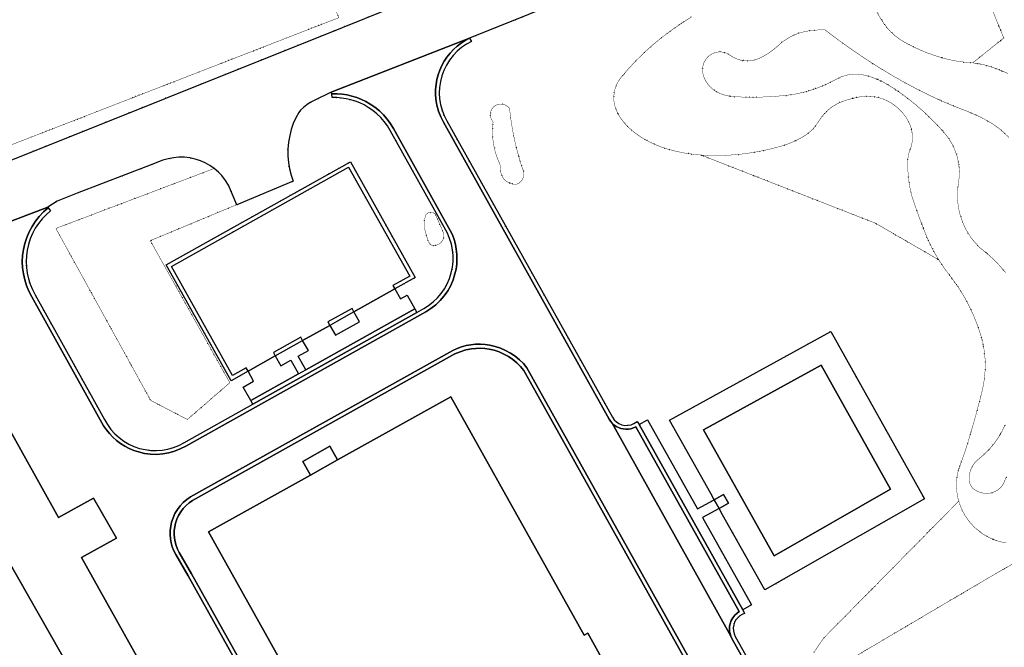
# Model space of a CAD drawing. Header units: millimetres. Extents: x 0 to 1134213, y -536989 to 313336.
# Tile 84 of 86: x 760132 to 886236, y 183978 to 264381. Entities that reach past the tile are written whole.
import ezdxf

# ---------------------------------------------------------------- set-up
doc = ezdxf.new("R2010")
doc.units = ezdxf.units.MM
doc.linetypes.add('DOT', pattern=[6.35, 0, -6.35])
for name, color, linetype in [('ondersteunendwaterdeel_oever_slootkant', 7, 'Continuous'), ('panden', 7, 'Continuous'), ('terreindeelbegroeid', 7, 'DOT'), ('waterdeel', 4, 'Continuous'), ('wegdeel_opstelplaats', 7, 'Continuous'), ('wegdeel_parkeervlak', 7, 'Continuous'), ('wegdeel_rijbaan', 7, 'Continuous'), ('wegdeel_voetpad', 7, 'Continuous')]:
    doc.layers.add(name, color=color, linetype=linetype)
doc.layers.add('scheiding_doorgang', color=7, linetype='Continuous', true_color=0x8a193f)
doc.layers.add('scheiding_hek', color=7, linetype='Continuous', true_color=0x8a193f)

msp = doc.modelspace()

# ---------------------------------------------------------------- linework, layer by layer
at = {"layer": 'ondersteunendwaterdeel_oever_slootkant'}
for points in [[(855554.7, 191321.4, 0), (850142.7, 200969.4, 0), (849702.7, 201753.4, 0), (850920.7, 202423.4, 0), (850284.7, 203557.4, 0), (849066.7, 202887.4, 0), (848630.7, 203664.4, 0), (843351.7, 213074.4, 0), (864018.7, 224441.4, 0), (875999.7, 203012.4, 0)], [(856766.7, 195701.4, 0), (871659.7, 204217.4, 0), (862776.7, 220106.4, 0), (847718.7, 211824.4, 0)]]:
    msp.add_polyline3d(points, close=True, dxfattribs=at)
at = {"layer": 'panden'}
msp.add_polyline3d([(835731.7, 180711.4, 0), (835980.7, 180264.4, 0), (839483.7, 173981.4, 0), (827909.7, 167509.4, 0), (827563.7, 168129.4, 0), (825607.7, 167036.4, 0), (827266.7, 164069.4, 0), (830737.7, 157863.4, 0), (830680.7, 157831.4, 0), (812783.7, 147824.4, 0), (812523.7, 148289.4, 0), (784333.7, 198753.4, 0), (797355.7, 206034.4, 0), (800840.7, 207983.4, 0), (815332.7, 216086.4, 0), (832421.7, 185523.4, 0), (832900.7, 185790.4, 0)], close=True, dxfattribs=at)
at = {"layer": 'scheiding_doorgang'}
for p, q in [((802940.7, 226949.4), (808176.7, 229881.4)), ((796368.7, 223269.4), (799859.7, 225223.4)), ((789380.7, 219355.4), (792870.7, 221309.4)), ((849066.7, 202887.4), (848630.7, 203664.4)), ((849702.7, 201753.4), (849066.7, 202887.4)), ((850142.7, 200969.4), (849702.7, 201753.4))]:
    msp.add_line(p, q, dxfattribs=at)
at = {"layer": 'scheiding_hek'}
for p, q in [((802940.7, 226949.4), (799859.7, 225223.4)), ((792870.7, 221309.4), (796368.7, 223269.4))]:
    msp.add_line(p, q, dxfattribs=at)
for points in [[(789380.7, 219355.4, 0), (787199.7, 218133.4, 0), (778892.7, 232965.4, 0), (802483.7, 246177.4, 0), (810790.7, 231345.4, 0), (808176.7, 229881.4, 0)], [(848630.7, 203664.4, 0), (843351.7, 213074.4, 0), (864018.7, 224441.4, 0), (875999.7, 203012.4, 0), (855554.7, 191321.4, 0), (850142.7, 200969.4, 0)], [(755628.7, 217578.4, 0), (765112.7, 200608.4, 0), (769564.7, 203096.4, 0)], [(772513.7, 197969.4, 0), (768061.7, 195482.4, 0), (787271.7, 161096.4, 0)]]:
    msp.add_polyline3d(points, dxfattribs=at)
at = {"layer": 'terreindeelbegroeid'}
for points in [[(827197.7, 274735.4, 0), (825970.7, 273181.4, 0), (807196.7, 265673.4, 0), (801470.7, 263383.4, 0), (756238.7, 245295.4, 0), (755591.7, 247001.4, 0), (800995.7, 264632.4, 0), (794585.7, 281473.4, 0), (800713.7, 282713.4, 0), (806747.7, 266854.4, 0)], [(746172.7, 271828.4, 0), (794585.7, 281473.4, 0), (800995.7, 264632.4, 0), (755591.7, 247001.4, 0), (747407.7, 268572.4, 0)], [(882197.7, 258847.4, 0), (880780.7, 258975.4, 0), (879728.7, 259144.4, 0), (878688.7, 259381.4, 0), (877581.7, 259702.4, 0), (876492.7, 260081.4, 0), (875425.7, 260515.4, 0), (874381.7, 261005.4, 0), (873365.7, 261549.4, 0), (872782.7, 261916.4, 0), (872234.7, 262333.4, 0), (871725.7, 262796.4, 0), (871259.7, 263303.4, 0), (870839.7, 263849.4, 0), (870312.7, 264659.4, 0), (869844.7, 265504.4, 0), (875457.7, 278184.4, 0), (877681.7, 278746.4, 0), (882679.7, 270551.4, 0), (886167.7, 262037.4, 0)], [(800126.7, 254883.4, 0), (800143.7, 254393.4, 0), (800751.7, 254392.4, 0), (801358.7, 254346.4, 0), (801960.7, 254255.4, 0), (802553.7, 254119.4, 0), (803134.7, 253940.4, 0), (803701.7, 253718.4, 0), (804249.7, 253455.4, 0), (804776.7, 253151.4, 0), (805341.7, 252763.4, 0), (805872.7, 252329.4, 0), (806365.7, 251852.4, 0), (806817.7, 251336.4, 0), (807223.7, 250784.4, 0), (807582.7, 250199.4, 0), (814904.7, 237038.4, 0), (815197.7, 236348.4, 0), (815418.7, 235631.4, 0), (815566.7, 234896.4, 0), (815638.7, 234155.4, 0), (815635.7, 233411.4, 0), (815557.7, 232671.4, 0), (815405.7, 231942.4, 0), (815183.7, 231239.4, 0), (814891.7, 230561.4, 0), (814534.7, 229916.4, 0), (814114.7, 229310.4, 0), (813631.7, 228745.4, 0), (813094.7, 228230.4, 0), (812509.7, 227771.4, 0), (811881.7, 227372.4, 0), (811004.7, 226881.4, 0), (810745.7, 227344.4, 0), (809766.7, 229089.4, 0), (808893.7, 228600.4, 0), (808176.7, 229881.4, 0), (810790.7, 231345.4, 0), (802483.7, 246177.4, 0), (778892.7, 232965.4, 0), (787199.7, 218133.4, 0), (789380.7, 219355.4, 0), (790087.7, 218064.4, 0), (788761.7, 217322.4, 0), (789735.7, 215575.4, 0), (789993.7, 215113.4, 0), (781157.7, 210164.4, 0), (780503.7, 209828.4, 0), (779818.7, 209560.4, 0), (779110.7, 209361.4, 0), (778385.7, 209235.4, 0), (777651.7, 209183.4, 0), (776916.7, 209204.4, 0), (776186.7, 209299.4, 0), (775470.7, 209466.4, 0), (774767.7, 209708.4, 0), (774091.7, 210020.4, 0), (773451.7, 210399.4, 0), (772853.7, 210841.4, 0), (772300.7, 211344.4, 0), (771801.7, 211901.4, 0), (771362.7, 212506.4, 0), (770986.7, 213152.4, 0), (762097.7, 229140.4, 0), (761751.7, 229797.4, 0), (761464.7, 230482.4, 0), (761239.7, 231189.4, 0), (761078.7, 231914.4, 0), (760982.7, 232650.4, 0), (760951.7, 233392.4, 0), (760986.7, 234133.4, 0), (761087.7, 234869.4, 0), (761254.7, 235597.4, 0), (761485.7, 236307.4, 0), (761779.7, 236994.4, 0), (762132.7, 237652.4, 0), (762543.7, 238276.4, 0), (763008.7, 238861.4, 0), (763523.7, 239402.4, 0), (764084.7, 239895.4, 0), (763781.7, 240273.4, 0), (763721.7, 240347.4, 0), (764948.7, 241147.4, 0), (767513.7, 242172.4, 0), (776860.7, 245752.4, 0), (778468.7, 246368.4, 0), (779141.7, 246570.4, 0), (779832.7, 246703.4, 0), (780532.7, 246766.4, 0), (781235.7, 246757.4, 0), (781934.7, 246678.4, 0), (782621.7, 246528.4, 0), (783268.7, 246317.4, 0), (783892.7, 246043.4, 0), (784486.7, 245710.4, 0), (785044.7, 245320.4, 0), (764765.7, 237638.4, 0), (776907.7, 215610.4, 0), (781605.7, 213163.4, 0), (787047.7, 217874.4, 0), (776855.7, 236072.4, 0), (787928.7, 240682.4, 0), (795152.7, 243690.4, 0), (794880.7, 244463.4, 0), (794677.7, 245257.4, 0), (794544.7, 246065.4, 0), (794483.7, 246882.4, 0), (794486.7, 247780.4, 0), (794562.7, 248675.4, 0), (794711.7, 249560.4, 0), (794907.7, 250330.4, 0), (795170.7, 251080.4, 0), (795498.7, 251804.4, 0), (795889.7, 252496.4, 0), (796080.7, 252774.4, 0), (796472.7, 253148.4, 0), (796896.7, 253484.4, 0), (797349.7, 253779.4, 0), (797828.7, 254032.4, 0), (800005.7, 255087.4, 0)], [(820403.7, 252136.4, 0), (820457.7, 251831.4, 0), (820579.7, 251546.4, 0), (820762.7, 251296.4, 0), (820695.7, 250581.4, 0), (820682.7, 249863.4, 0), (820723.7, 249146.4, 0), (820839.7, 248314.4, 0), (821026.7, 247496.4, 0), (821284.7, 246697.4, 0), (821611.7, 245923.4, 0), (821735.7, 245470.4, 0), (821712.7, 245137.4, 0), (821749.7, 244805.4, 0), (821844.7, 244485.4, 0), (821995.7, 244187.4, 0), (822196.7, 243920.4, 0), (822441.7, 243693.4, 0), (822722.7, 243513.4, 0), (823065.7, 243376.4, 0), (823429.7, 243308.4, 0), (823799.7, 243313.4, 0), (824065.7, 243445.4, 0), (824298.7, 243631.4, 0), (824486.7, 243862.4, 0), (824620.7, 244127.4, 0), (824698.7, 244436.4, 0), (824704.7, 244754.4, 0), (824638.7, 245066.4, 0), (824503.7, 245354.4, 0), (824136.7, 246529.4, 0), (823810.7, 247716.4, 0), (823524.7, 248913.4, 0), (823252.7, 250267.4, 0), (823033.7, 251631.4, 0), (822865.7, 253002.4, 0), (822691.7, 253204.4, 0), (822480.7, 253368.4, 0), (822241.7, 253487.4, 0), (821984.7, 253557.4, 0), (821718.7, 253575.4, 0), (821411.7, 253531.4, 0), (821123.7, 253418.4, 0), (820867.7, 253242.4, 0), (820658.7, 253014.4, 0), (820506.7, 252743.4, 0), (820420.7, 252446.4, 0)], [(823524.7, 248913.4, 0), (823810.7, 247716.4, 0), (824136.7, 246529.4, 0), (824503.7, 245354.4, 0), (824638.7, 245066.4, 0), (824704.7, 244754.4, 0), (824698.7, 244436.4, 0), (824620.7, 244127.4, 0), (824486.7, 243862.4, 0), (824298.7, 243631.4, 0), (824065.7, 243445.4, 0), (823799.7, 243313.4, 0), (823429.7, 243308.4, 0), (823065.7, 243376.4, 0), (822722.7, 243513.4, 0), (822441.7, 243693.4, 0), (822196.7, 243920.4, 0), (821995.7, 244187.4, 0), (821844.7, 244485.4, 0), (821749.7, 244805.4, 0), (821712.7, 245137.4, 0), (821735.7, 245470.4, 0), (821611.7, 245923.4, 0), (821284.7, 246697.4, 0), (821026.7, 247496.4, 0), (820839.7, 248314.4, 0), (820723.7, 249146.4, 0), (820682.7, 249863.4, 0), (820695.7, 250581.4, 0), (820762.7, 251296.4, 0), (820579.7, 251546.4, 0), (820457.7, 251831.4, 0), (820403.7, 252136.4, 0), (820420.7, 252446.4, 0), (820506.7, 252743.4, 0), (820658.7, 253014.4, 0), (820867.7, 253242.4, 0), (821123.7, 253418.4, 0), (821411.7, 253531.4, 0), (821718.7, 253575.4, 0), (821984.7, 253557.4, 0), (822241.7, 253487.4, 0), (822480.7, 253368.4, 0), (822691.7, 253204.4, 0), (822865.7, 253002.4, 0), (823033.7, 251631.4, 0), (823252.7, 250267.4, 0)], [(877831.7, 233621.4, 0), (869756.7, 238298.4, 0), (847400.7, 247038.4, 0), (848930.7, 246977.4, 0), (850297.7, 246991.4, 0), (851662.7, 247070.4, 0), (853022.7, 247214.4, 0), (854577.7, 247456.4, 0), (856117.7, 247775.4, 0), (857640.7, 248172.4, 0), (858578.7, 248483.4, 0), (859488.7, 248869.4, 0), (860365.7, 249326.4, 0), (860874.7, 249654.4, 0), (861348.7, 250032.4, 0), (861781.7, 250456.4, 0), (862169.7, 250922.4, 0), (862843.7, 251923.4, 0), (863228.7, 252384.4, 0), (863659.7, 252803.4, 0), (864130.7, 253177.4, 0), (864636.7, 253500.4, 0), (865207.7, 253787.4, 0), (865805.7, 254013.4, 0), (866756.7, 254285.4, 0), (867724.7, 254492.4, 0), (868326.7, 254567.4, 0), (868933.7, 254577.4, 0), (869537.7, 254522.4, 0), (870132.7, 254402.4, 0), (870710.7, 254219.4, 0), (871266.7, 253975.4, 0), (871821.7, 253659.4, 0), (872340.7, 253287.4, 0), (872819.7, 252865.4, 0), (873252.7, 252396.4, 0), (873636.7, 251886.4, 0), (873965.7, 251339.4, 0), (874191.7, 250844.4, 0), (874353.7, 250325.4, 0), (874449.7, 249790.4, 0), (874478.7, 249247.4, 0), (874437.7, 248704.4, 0), (874330.7, 248171.4, 0), (874156.7, 247656.4, 0), (874007.7, 247250.4, 0), (873879.7, 246572.4, 0), (873863.7, 245543.4, 0), (873931.7, 244346.4, 0), (874080.7, 243224.4, 0), (874245.7, 242389.4, 0), (874392.7, 241812.4, 0), (874559.7, 241310.4, 0), (874886.7, 240325.4, 0), (875292.7, 239186.4, 0), (875887.7, 237609.4, 0), (876361.7, 236433.4, 0), (876953.7, 235166.4, 0), (877293.7, 234541.4, 0)], [(808176.7, 229881.4, 0), (807932.7, 230316.4, 0), (810081.7, 231522.4, 0), (802262.7, 245481.4, 0), (779576.7, 232775.4, 0), (787395.7, 218815.4, 0), (789140.7, 219793.4, 0), (789380.7, 219355.4, 0), (787199.7, 218133.4, 0), (778892.7, 232965.4, 0), (802483.7, 246177.4, 0), (810790.7, 231345.4, 0)], [(787928.7, 240682.4, 0), (776855.7, 236072.4, 0), (787047.7, 217874.4, 0), (781605.7, 213163.4, 0), (776907.7, 215610.4, 0), (764765.7, 237638.4, 0), (785044.7, 245320.4, 0), (785582.7, 244859.4, 0), (786017.7, 244400.4, 0), (786500.7, 243784.4, 0), (786872.7, 243182.4, 0)], [(812135.7, 239397.4, 0), (812515.7, 239687.4, 0), (813018.7, 239694.4, 0), (813363.7, 239468.4, 0), (814425.7, 237040.4, 0), (814460.7, 236672.4, 0), (814372.7, 236263.4, 0), (814191.7, 235946.4, 0), (813909.7, 235679.4, 0), (813533.7, 235501.4, 0), (813177.7, 235451.4, 0), (812827.7, 235500.4, 0), (812454.7, 235961.4, 0), (811959.7, 237697.4, 0), (812004.7, 238826.4, 0)], [(812135.7, 239397.4, 0), (812004.7, 238826.4, 0), (811959.7, 237697.4, 0), (812454.7, 235961.4, 0), (812827.7, 235500.4, 0), (813177.7, 235451.4, 0), (813533.7, 235501.4, 0), (813909.7, 235679.4, 0), (814191.7, 235946.4, 0), (814372.7, 236263.4, 0), (814460.7, 236672.4, 0), (814425.7, 237040.4, 0), (813363.7, 239468.4, 0), (813018.7, 239694.4, 0), (812515.7, 239687.4, 0)], [(802940.7, 226949.4, 0), (799859.7, 225223.4, 0), (799610.7, 225657.4, 0), (802696.7, 227385.4, 0)], [(799859.7, 225223.4, 0), (802940.7, 226949.4, 0), (803659.7, 225667.4, 0), (800590.7, 223947.4, 0)], [(796368.7, 223269.4, 0), (792870.7, 221309.4, 0), (792630.7, 221748.4, 0), (796120.7, 223702.4, 0)], [(796785.7, 219524.4, 0), (795846.7, 218998.4, 0), (794869.7, 220743.4, 0), (793577.7, 220019.4, 0), (792870.7, 221309.4, 0), (796368.7, 223269.4, 0), (797100.7, 221992.4, 0), (795807.7, 221269.4, 0)]]:
    msp.add_polyline3d(points, close=True, dxfattribs=at)
for points in [[(858976.7, 172561.4, 0), (851783.7, 185350.4, 0), (851626.7, 185706.4, 0), (851538.7, 186086.4, 0), (851525.7, 186476.4, 0), (851585.7, 186861.4, 0), (851701.7, 187192.4, 0), (851871.7, 187499.4, 0), (852091.7, 187772.4, 0), (852355.7, 188003.4, 0), (852654.7, 188186.4, 0), (852980.7, 188316.4, 0), (852752.7, 188797.4, 0), (853845.7, 189422.4, 0), (847581.7, 200587.4, 0), (849702.7, 201753.4, 0), (850142.7, 200969.4, 0), (855554.7, 191321.4, 0), (875999.7, 203012.4, 0), (864018.7, 224441.4, 0), (843351.7, 213074.4, 0), (848630.7, 203664.4, 0), (849066.7, 202887.4, 0), (846945.7, 201721.4, 0), (840545.7, 213129.4, 0), (839454.7, 212529.4, 0), (839211.7, 212890.4, 0), (838808.7, 212648.4, 0), (838438.7, 212494.4, 0), (838045.7, 212415.4, 0), (837644.7, 212413.4, 0), (837251.7, 212489.4, 0), (836881.7, 212638.4, 0), (836548.7, 212856.4, 0), (836262.7, 213134.4, 0), (836035.7, 213462.4, 0), (814816.7, 251422.4, 0), (814483.7, 252086.4, 0), (814219.7, 252780.4, 0), (814027.7, 253497.4, 0), (813908.7, 254230.4, 0), (813865.7, 254971.4, 0), (813897.7, 255713.4, 0), (814005.7, 256447.4, 0), (814187.7, 257167.4, 0), (814445.7, 257874.4, 0), (814775.7, 258551.4, 0), (815173.7, 259190.4, 0), (815634.7, 259785.4, 0), (816154.7, 260329.4, 0), (816728.7, 260817.4, 0), (817349.7, 261243.4, 0), (818010.7, 261602.4, 0), (817753.7, 262018.4, 0), (840418.7, 271148.4, 0)], [(886698.7, 257491.4, 0), (885523.7, 257987.4, 0), (884320.7, 258411.4, 0), (883623.7, 258606.4, 0), (882914.7, 258752.4, 0), (882197.7, 258847.4, 0), (886167.7, 262037.4, 0), (882679.7, 270551.4, 0)], [(846136.7, 264720.4, 0), (844870.7, 263906.4, 0), (843634.7, 263047.4, 0), (842428.7, 262146.4, 0), (841271.7, 261205.4, 0), (840159.7, 260210.4, 0), (839094.7, 259165.4, 0), (838079.7, 258072.4, 0), (837117.7, 256932.4, 0), (836806.7, 256488.4, 0), (836557.7, 256007.4, 0), (836374.7, 255497.4, 0), (836260.7, 254967.4, 0), (836218.7, 254427.4, 0), (836236.7, 253993.4, 0), (836301.7, 253564.4, 0), (836411.7, 253144.4, 0), (836566.7, 252738.4, 0), (836807.7, 252251.4, 0), (837089.7, 251787.4, 0), (837409.7, 251349.4, 0), (837766.7, 250939.4, 0), (838284.7, 250430.4, 0), (838837.7, 249958.4, 0), (839421.7, 249526.4, 0), (840034.7, 249136.4, 0), (840762.7, 248737.4, 0), (841512.7, 248384.4, 0), (842283.7, 248077.4, 0), (843071.7, 247817.4, 0), (844136.7, 247534.4, 0), (845214.7, 247309.4, 0), (846303.7, 247144.4, 0), (847400.7, 247038.4, 0), (869756.7, 238298.4, 0), (877831.7, 233621.4, 0), (878563.7, 232525.4, 0), (879827.7, 230845.4, 0), (880454.7, 229926.4, 0), (881143.7, 228806.4, 0), (881705.7, 227758.4, 0), (882296.7, 226499.4, 0), (882812.7, 225208.4, 0), (883254.7, 223878.4, 0), (883518.7, 222839.4, 0), (883699.7, 221774.4, 0), (883791.7, 220696.4, 0), (883794.7, 219621.4, 0), (883664.7, 218231.4, 0), (883507.7, 217328.4, 0), (883415.7, 216884.4, 0), (883104.7, 215664.4, 0), (882457.7, 213238.4, 0), (881760.7, 210836.4, 0), (881257.7, 209212.4, 0), (881115.7, 208787.4, 0), (880814.7, 207966.4, 0), (880366.7, 206745.4, 0), (880171.7, 205775.4, 0), (880105.7, 204914.4, 0), (880150.7, 203946.4, 0), (880295.7, 203091.4, 0), (880405.7, 202708.4, 0), (863112.7, 185177.4, 0), (861862.7, 183336.4, 0)], [(886460.7, 197352.4, 0), (886164.7, 197410.4, 0), (885868.7, 197469.4, 0), (885355.7, 197611.4, 0), (885061.7, 197718.4, 0), (884767.7, 197824.4, 0), (884102.7, 198135.4, 0), (883421.7, 198544.4, 0), (882513.7, 199262.4, 0), (881881.7, 199924.4, 0), (881268.7, 200759.4, 0), (880849.7, 201514.4, 0), (880515.7, 202325.4, 0), (880405.7, 202708.4, 0), (880295.7, 203091.4, 0), (880150.7, 203946.4, 0), (880105.7, 204914.4, 0), (880171.7, 205775.4, 0), (880366.7, 206745.4, 0), (880814.7, 207966.4, 0), (881115.7, 208787.4, 0), (881257.7, 209212.4, 0), (881760.7, 210836.4, 0), (882457.7, 213238.4, 0), (883104.7, 215664.4, 0), (883415.7, 216884.4, 0), (883507.7, 217328.4, 0), (883664.7, 218231.4, 0), (883794.7, 219621.4, 0), (883791.7, 220696.4, 0), (883699.7, 221774.4, 0), (883518.7, 222839.4, 0), (883254.7, 223878.4, 0), (882812.7, 225208.4, 0), (882296.7, 226499.4, 0), (881705.7, 227758.4, 0), (881143.7, 228806.4, 0), (880454.7, 229926.4, 0), (879827.7, 230845.4, 0), (878563.7, 232525.4, 0), (877831.7, 233621.4, 0), (877293.7, 234541.4, 0), (876953.7, 235166.4, 0), (876361.7, 236433.4, 0), (875887.7, 237609.4, 0), (875292.7, 239186.4, 0), (874886.7, 240325.4, 0), (874559.7, 241310.4, 0), (874392.7, 241812.4, 0), (874245.7, 242389.4, 0), (874080.7, 243224.4, 0), (873931.7, 244346.4, 0), (873863.7, 245543.4, 0), (873879.7, 246572.4, 0), (874007.7, 247250.4, 0), (874156.7, 247656.4, 0), (874330.7, 248171.4, 0), (874437.7, 248704.4, 0), (874478.7, 249247.4, 0), (874449.7, 249790.4, 0), (874353.7, 250325.4, 0), (874191.7, 250844.4, 0), (873965.7, 251339.4, 0), (873636.7, 251886.4, 0), (873252.7, 252396.4, 0), (872819.7, 252865.4, 0), (872340.7, 253287.4, 0), (871821.7, 253659.4, 0), (871266.7, 253975.4, 0), (870710.7, 254219.4, 0), (870132.7, 254402.4, 0), (869537.7, 254522.4, 0), (868933.7, 254577.4, 0), (868326.7, 254567.4, 0), (867724.7, 254492.4, 0), (866756.7, 254285.4, 0), (865805.7, 254013.4, 0), (865207.7, 253787.4, 0), (864636.7, 253500.4, 0), (864130.7, 253177.4, 0), (863659.7, 252803.4, 0), (863228.7, 252384.4, 0), (862843.7, 251923.4, 0), (862169.7, 250922.4, 0), (861781.7, 250456.4, 0), (861348.7, 250032.4, 0), (860874.7, 249654.4, 0), (860365.7, 249326.4, 0), (859488.7, 248869.4, 0), (858578.7, 248483.4, 0), (857640.7, 248172.4, 0), (856117.7, 247775.4, 0), (854577.7, 247456.4, 0), (853022.7, 247214.4, 0), (851662.7, 247070.4, 0), (850297.7, 246991.4, 0), (848930.7, 246977.4, 0), (847400.7, 247038.4, 0), (846303.7, 247144.4, 0), (845214.7, 247309.4, 0), (844136.7, 247534.4, 0), (843071.7, 247817.4, 0), (842283.7, 248077.4, 0), (841512.7, 248384.4, 0), (840762.7, 248737.4, 0), (840034.7, 249136.4, 0), (839421.7, 249526.4, 0), (838837.7, 249958.4, 0), (838284.7, 250430.4, 0), (837766.7, 250939.4, 0), (837409.7, 251349.4, 0), (837089.7, 251787.4, 0), (836807.7, 252251.4, 0), (836566.7, 252738.4, 0), (836411.7, 253144.4, 0), (836301.7, 253564.4, 0), (836236.7, 253993.4, 0), (836218.7, 254427.4, 0), (836260.7, 254967.4, 0), (836374.7, 255497.4, 0), (836557.7, 256007.4, 0), (836806.7, 256488.4, 0), (837117.7, 256932.4, 0), (838079.7, 258072.4, 0), (839094.7, 259165.4, 0), (840159.7, 260210.4, 0), (841271.7, 261205.4, 0), (842428.7, 262146.4, 0), (843634.7, 263047.4, 0), (844870.7, 263906.4, 0), (846136.7, 264720.4, 0)], [(870312.7, 264659.4, 0), (870839.7, 263849.4, 0), (871259.7, 263303.4, 0), (871725.7, 262796.4, 0), (872234.7, 262333.4, 0), (872782.7, 261916.4, 0), (873365.7, 261549.4, 0), (874381.7, 261005.4, 0), (875425.7, 260515.4, 0), (876492.7, 260081.4, 0), (877581.7, 259702.4, 0), (878688.7, 259381.4, 0), (879728.7, 259144.4, 0), (880780.7, 258975.4, 0), (882197.7, 258847.4, 0), (882914.7, 258752.4, 0), (883623.7, 258606.4, 0), (884320.7, 258411.4, 0), (885523.7, 257987.4, 0), (886698.7, 257491.4, 0)], [(886392.7, 231985.4, 0), (885638.7, 232870.4, 0), (884827.7, 233705.4, 0), (883964.7, 234485.4, 0), (883052.7, 235207.4, 0), (882336.7, 236001.4, 0), (881972.7, 236465.4, 0), (881526.7, 237151.4, 0), (881141.7, 237873.4, 0), (880822.7, 238626.4, 0), (880569.7, 239404.4, 0), (880386.7, 240201.4, 0), (880274.7, 241012.4, 0), (880233.7, 241829.4, 0), (880264.7, 242646.4, 0), (880458.7, 244203.4, 0), (880477.7, 244953.4, 0), (880422.7, 245702.4, 0), (880296.7, 246442.4, 0), (880098.7, 247166.4, 0), (879832.7, 247868.4, 0), (879498.7, 248540.4, 0), (879102.7, 249177.4, 0), (878645.7, 249773.4, 0), (878053.7, 250450.4, 0), (877437.7, 251105.4, 0), (876682.7, 251861.4, 0), (875906.7, 252595.4, 0), (874847.7, 253523.4, 0), (873745.7, 254400.4, 0), (872604.7, 255225.4, 0), (871425.7, 255995.4, 0), (870708.7, 256401.4, 0), (869960.7, 256749.4, 0), (869187.7, 257036.4, 0), (868394.7, 257260.4, 0), (867853.7, 257359.4, 0), (867304.7, 257400.4, 0), (866754.7, 257382.4, 0), (866209.7, 257305.4, 0), (865676.7, 257171.4, 0), (865160.7, 256981.4, 0), (863658.7, 256210.4, 0), (862616.7, 255755.4, 0), (861546.7, 255372.4, 0), (860451.7, 255063.4, 0), (859338.7, 254829.4, 0), (858212.7, 254672.4, 0), (856568.7, 254532.4, 0), (854919.7, 254458.4, 0), (853269.7, 254451.4, 0), (851620.7, 254510.4, 0), (851031.7, 254577.4, 0), (850454.7, 254710.4, 0), (849895.7, 254908.4, 0), (849362.7, 255167.4, 0), (848960.7, 255429.4, 0), (848597.7, 255744.4, 0), (848279.7, 256104.4, 0), (848013.7, 256504.4, 0), (847803.7, 256936.4, 0), (847654.7, 257392.4, 0), (847589.7, 257782.4, 0), (847591.7, 258177.4, 0), (847660.7, 258566.4, 0), (847793.7, 258938.4, 0), (847988.7, 259282.4, 0), (848237.7, 259589.4, 0), (848534.7, 259846.4, 0), (848873.7, 260046.4, 0), (849242.7, 260182.4, 0), (849629.7, 260250.4, 0), (850023.7, 260247.4, 0), (850409.7, 260174.4, 0), (850776.7, 260033.4, 0), (851526.7, 259562.4, 0), (851971.7, 259354.4, 0), (852440.7, 259206.4, 0), (852924.7, 259122.4, 0), (853415.7, 259103.4, 0), (853905.7, 259149.4, 0), (854384.7, 259260.4, 0), (854844.7, 259433.4, 0), (855496.7, 259762.4, 0), (856118.7, 260144.4, 0), (856707.7, 260575.4, 0), (857760.7, 261484.4, 0), (858299.7, 261868.4, 0), (858871.7, 262201.4, 0), (859470.7, 262481.4, 0), (859983.7, 262670.4, 0), (860510.7, 262818.4, 0), (861046.7, 262926.4, 0), (861776.7, 263022.4, 0), (862509.7, 263076.4, 0), (863245.7, 263087.4, 0), (864924.7, 261824.4, 0), (866633.7, 260603.4, 0), (868372.7, 259423.4, 0), (870139.7, 258287.4, 0), (871730.7, 257321.4, 0), (873347.7, 256399.4, 0), (874989.7, 255523.4, 0), (876654.7, 254692.4, 0), (878099.7, 254023.4, 0), (879564.7, 253398.4, 0), (882029.7, 252425.4, 0), (882992.7, 251988.4, 0), (883934.7, 251506.4, 0), (884719.7, 251041.4, 0), (885466.7, 250514.4, 0), (886167.7, 249930.4, 0), (886821.7, 249292.4, 0)], [(886821.7, 249292.4, 0), (886167.7, 249930.4, 0), (885466.7, 250514.4, 0), (884719.7, 251041.4, 0), (883934.7, 251506.4, 0), (882992.7, 251988.4, 0), (882029.7, 252425.4, 0), (879564.7, 253398.4, 0), (878099.7, 254023.4, 0), (876654.7, 254692.4, 0), (874989.7, 255523.4, 0), (873347.7, 256399.4, 0), (871730.7, 257321.4, 0), (870139.7, 258287.4, 0), (868372.7, 259423.4, 0), (866633.7, 260603.4, 0), (864924.7, 261824.4, 0), (863245.7, 263087.4, 0), (862509.7, 263076.4, 0), (861776.7, 263022.4, 0), (861046.7, 262926.4, 0), (860510.7, 262818.4, 0), (859983.7, 262670.4, 0), (859470.7, 262481.4, 0), (858871.7, 262201.4, 0), (858299.7, 261868.4, 0), (857760.7, 261484.4, 0), (856707.7, 260575.4, 0), (856118.7, 260144.4, 0), (855496.7, 259762.4, 0), (854844.7, 259433.4, 0), (854384.7, 259260.4, 0), (853905.7, 259149.4, 0), (853415.7, 259103.4, 0), (852924.7, 259122.4, 0), (852440.7, 259206.4, 0), (851971.7, 259354.4, 0), (851526.7, 259562.4, 0), (850776.7, 260033.4, 0), (850409.7, 260174.4, 0), (850023.7, 260247.4, 0), (849629.7, 260250.4, 0), (849242.7, 260182.4, 0), (848873.7, 260046.4, 0), (848534.7, 259846.4, 0), (848237.7, 259589.4, 0), (847988.7, 259282.4, 0), (847793.7, 258938.4, 0), (847660.7, 258566.4, 0), (847591.7, 258177.4, 0), (847589.7, 257782.4, 0), (847654.7, 257392.4, 0), (847803.7, 256936.4, 0), (848013.7, 256504.4, 0), (848279.7, 256104.4, 0), (848597.7, 255744.4, 0), (848960.7, 255429.4, 0), (849362.7, 255167.4, 0), (849895.7, 254908.4, 0), (850454.7, 254710.4, 0), (851031.7, 254577.4, 0), (851620.7, 254510.4, 0), (853269.7, 254451.4, 0), (854919.7, 254458.4, 0), (856568.7, 254532.4, 0), (858212.7, 254672.4, 0), (859338.7, 254829.4, 0), (860451.7, 255063.4, 0), (861546.7, 255372.4, 0), (862616.7, 255755.4, 0), (863658.7, 256210.4, 0), (865160.7, 256981.4, 0), (865676.7, 257171.4, 0), (866209.7, 257305.4, 0), (866754.7, 257382.4, 0), (867304.7, 257400.4, 0), (867853.7, 257359.4, 0), (868394.7, 257260.4, 0), (869187.7, 257036.4, 0), (869960.7, 256749.4, 0), (870708.7, 256401.4, 0), (871425.7, 255995.4, 0), (872604.7, 255225.4, 0), (873745.7, 254400.4, 0), (874847.7, 253523.4, 0), (875906.7, 252595.4, 0), (876682.7, 251861.4, 0), (877437.7, 251105.4, 0), (878053.7, 250450.4, 0), (878645.7, 249773.4, 0), (879102.7, 249177.4, 0), (879498.7, 248540.4, 0), (879832.7, 247868.4, 0), (880098.7, 247166.4, 0), (880296.7, 246442.4, 0), (880422.7, 245702.4, 0), (880477.7, 244953.4, 0), (880458.7, 244203.4, 0), (880264.7, 242646.4, 0), (880233.7, 241829.4, 0), (880274.7, 241012.4, 0), (880386.7, 240201.4, 0), (880569.7, 239404.4, 0), (880822.7, 238626.4, 0), (881141.7, 237873.4, 0), (881526.7, 237151.4, 0), (881972.7, 236465.4, 0), (882336.7, 236001.4, 0), (883052.7, 235207.4, 0), (883964.7, 234485.4, 0), (884827.7, 233705.4, 0), (885638.7, 232870.4, 0), (886392.7, 231985.4, 0)], [(886500.7, 205824.4, 0), (886161.7, 205000.4, 0), (885945.7, 204660.4, 0), (885676.7, 204360.4, 0), (885360.7, 204109.4, 0), (885008.7, 203913.4, 0), (884629.7, 203778.4, 0), (884232.7, 203708.4, 0), (883853.7, 203699.4, 0), (883477.7, 203741.4, 0), (883110.7, 203835.4, 0), (882760.7, 203978.4, 0), (882432.7, 204168.4, 0), (882205.7, 204353.4, 0), (882016.7, 204576.4, 0), (881871.7, 204829.4, 0), (881775.7, 205105.4, 0), (881730.7, 205394.4, 0), (881733.7, 205837.4, 0), (881798.7, 206276.4, 0), (881923.7, 206701.4, 0), (882106.7, 207104.4, 0), (882344.7, 207479.4, 0), (882631.7, 207816.4, 0), (883674.7, 208709.4, 0), (884332.7, 209366.4, 0), (884932.7, 210077.4, 0), (885469.7, 210837.4, 0), (885939.7, 211639.4, 0), (886338.7, 212479.4, 0)], [(886338.7, 212479.4, 0), (885939.7, 211639.4, 0), (885469.7, 210837.4, 0), (884932.7, 210077.4, 0), (884332.7, 209366.4, 0), (883674.7, 208709.4, 0), (882631.7, 207816.4, 0), (882344.7, 207479.4, 0), (882106.7, 207104.4, 0), (881923.7, 206701.4, 0), (881798.7, 206276.4, 0), (881733.7, 205837.4, 0), (881730.7, 205394.4, 0), (881775.7, 205105.4, 0), (881871.7, 204829.4, 0), (882016.7, 204576.4, 0), (882205.7, 204353.4, 0), (882432.7, 204168.4, 0), (882760.7, 203978.4, 0), (883110.7, 203835.4, 0), (883477.7, 203741.4, 0), (883853.7, 203699.4, 0), (884232.7, 203708.4, 0), (884629.7, 203778.4, 0), (885008.7, 203913.4, 0), (885360.7, 204109.4, 0), (885676.7, 204360.4, 0), (885945.7, 204660.4, 0), (886161.7, 205000.4, 0), (886500.7, 205824.4, 0)], [(866754.7, 182575.4, 0), (884699.7, 193160.4, 0), (910198.7, 207814.4, 0), (913041.7, 209448.4, 0), (913847.7, 207956.4, 0), (944190.7, 145198.4, 0)], [(910198.7, 207814.4, 0), (884699.7, 193160.4, 0), (866754.7, 182575.4, 0)], [(861862.7, 183336.4, 0), (863112.7, 185177.4, 0), (880405.7, 202708.4, 0), (880515.7, 202325.4, 0), (880849.7, 201514.4, 0), (881268.7, 200759.4, 0), (881881.7, 199924.4, 0), (882513.7, 199262.4, 0), (883421.7, 198544.4, 0), (884102.7, 198135.4, 0), (884767.7, 197824.4, 0), (885061.7, 197718.4, 0), (885355.7, 197611.4, 0), (885868.7, 197469.4, 0), (886164.7, 197410.4, 0), (886460.7, 197352.4, 0)]]:
    msp.add_polyline3d(points, dxfattribs=at)
at = {"layer": 'waterdeel'}
msp.add_polyline3d([(856766.7, 195701.4, 0), (847718.7, 211824.4, 0), (862776.7, 220106.4, 0), (871659.7, 204217.4, 0)], close=True, dxfattribs=at)
at = {"layer": 'wegdeel_opstelplaats'}
for points in [[(808176.7, 229881.4, 0), (802940.7, 226949.4, 0), (802696.7, 227385.4, 0), (799610.7, 225657.4, 0), (799859.7, 225223.4, 0), (796368.7, 223269.4, 0), (796120.7, 223702.4, 0), (792630.7, 221748.4, 0), (792870.7, 221309.4, 0), (789380.7, 219355.4, 0), (789140.7, 219793.4, 0), (787395.7, 218815.4, 0), (779576.7, 232775.4, 0), (802262.7, 245481.4, 0), (810081.7, 231522.4, 0), (807932.7, 230316.4, 0)], [(810745.7, 227344.4, 0), (796785.7, 219524.4, 0), (795807.7, 221269.4, 0), (797100.7, 221992.4, 0), (796368.7, 223269.4, 0), (799859.7, 225223.4, 0), (800590.7, 223947.4, 0), (803659.7, 225667.4, 0), (802940.7, 226949.4, 0), (808176.7, 229881.4, 0), (808893.7, 228600.4, 0), (809766.7, 229089.4, 0)], [(811004.7, 226881.4, 0), (803155.7, 222485.4, 0), (789993.7, 215113.4, 0), (789735.7, 215575.4, 0), (795846.7, 218998.4, 0), (796785.7, 219524.4, 0), (810745.7, 227344.4, 0)], [(795846.7, 218998.4, 0), (789735.7, 215575.4, 0), (788761.7, 217322.4, 0), (790087.7, 218064.4, 0), (789380.7, 219355.4, 0), (792870.7, 221309.4, 0), (793577.7, 220019.4, 0), (794869.7, 220743.4, 0)], [(800840.7, 207983.4, 0), (797355.7, 206034.4, 0), (796381.7, 207776.4, 0), (799864.7, 209728.4, 0)]]:
    msp.add_polyline3d(points, close=True, dxfattribs=at)
for points in [[(808594.7, 146087.4, 0), (782145.7, 193387.4, 0), (780563.7, 196123.4, 0), (780344.7, 196556.4, 0), (780169.7, 197008.4, 0), (780039.7, 197475.4, 0), (779955.7, 197952.4, 0), (779918.7, 198436.4, 0), (779928.7, 198922.4, 0), (779986.7, 199404.4, 0), (780091.7, 199878.4, 0), (780260.7, 200384.4, 0), (780482.7, 200870.4, 0), (780755.7, 201328.4, 0), (781075.7, 201755.4, 0), (781440.7, 202145.4, 0), (781844.7, 202493.4, 0), (782284.7, 202796.4, 0), (815848.7, 221556.4, 0), (816539.7, 221851.4, 0), (817257.7, 222072.4, 0), (817995.7, 222216.4, 0), (818559.7, 222273.4, 0), (819127.7, 222285.4, 0), (819693.7, 222252.4, 0), (820255.7, 222173.4, 0), (820902.7, 222025.4, 0), (821532.7, 221818.4, 0), (822141.7, 221553.4, 0), (822722.7, 221233.4, 0), (823271.7, 220860.4, 0), (823783.7, 220437.4, 0), (824254.7, 219969.4, 0), (824679.7, 219459.4, 0), (846354.7, 180673.4, 0)], [(835731.7, 180711.4, 0), (832900.7, 185790.4, 0), (832421.7, 185523.4, 0), (815332.7, 216086.4, 0), (800840.7, 207983.4, 0), (799864.7, 209728.4, 0), (796381.7, 207776.4, 0), (797355.7, 206034.4, 0), (784333.7, 198753.4, 0), (812523.7, 148289.4, 0)]]:
    msp.add_polyline3d(points, dxfattribs=at)
at = {"layer": 'wegdeel_parkeervlak'}
for points in [[(776410.7, 163879.4, 0), (757502.7, 153328.4, 0), (728664.7, 203924.4, 0), (747461.7, 214704.4, 0)], [(851217.7, 185401.4, 0), (835998.7, 212696.4, 0), (836241.7, 212474.4, 0), (836511.7, 212285.4, 0), (836803.7, 212132.4, 0), (837112.7, 212019.4, 0), (837435.7, 211946.4, 0), (837764.7, 211915.4, 0), (838095.7, 211928.4, 0), (838419.7, 211982.4, 0), (838732.7, 212077.4, 0), (839031.7, 212212.4, 0), (852297.7, 188550.4, 0), (852002.7, 188350.4, 0), (851738.7, 188111.4, 0), (851465.7, 187773.4, 0), (851253.7, 187393.4, 0), (851110.7, 186982.4, 0), (851051.7, 186666.4, 0), (851032.7, 186344.4, 0), (851053.7, 186023.4, 0), (851115.7, 185707.4, 0)]]:
    msp.add_polyline3d(points, close=True, dxfattribs=at)
at = {"layer": 'wegdeel_rijbaan'}
for points in [[(840418.7, 271148.4, 0), (817753.7, 262018.4, 0), (800005.7, 255087.4, 0), (797828.7, 254032.4, 0), (797349.7, 253779.4, 0), (796896.7, 253484.4, 0), (796472.7, 253148.4, 0), (796080.7, 252774.4, 0), (795889.7, 252496.4, 0), (795498.7, 251804.4, 0), (795170.7, 251080.4, 0), (794907.7, 250330.4, 0), (794711.7, 249560.4, 0), (794562.7, 248675.4, 0), (794486.7, 247780.4, 0), (794483.7, 246882.4, 0), (794544.7, 246065.4, 0), (794677.7, 245257.4, 0), (794880.7, 244463.4, 0), (795152.7, 243690.4, 0), (787928.7, 240682.4, 0), (786872.7, 243182.4, 0), (786500.7, 243784.4, 0), (786017.7, 244400.4, 0), (785582.7, 244859.4, 0), (785044.7, 245320.4, 0), (784486.7, 245710.4, 0), (783892.7, 246043.4, 0), (783268.7, 246317.4, 0), (782621.7, 246528.4, 0), (781934.7, 246678.4, 0), (781235.7, 246757.4, 0), (780532.7, 246766.4, 0), (779832.7, 246703.4, 0), (779141.7, 246570.4, 0), (778468.7, 246368.4, 0), (776860.7, 245752.4, 0), (767513.7, 242172.4, 0), (764948.7, 241147.4, 0), (763721.7, 240347.4, 0), (750710.7, 235428.4, 0)], [(756238.7, 245295.4, 0), (801470.7, 263383.4, 0), (807196.7, 265673.4, 0)], [(750710.7, 235428.4, 0), (763721.7, 240347.4, 0), (763781.7, 240273.4, 0), (763187.7, 239752.4, 0), (762642.7, 239179.4, 0), (762151.7, 238561.4, 0), (761716.7, 237901.4, 0), (761342.7, 237205.4, 0), (761031.7, 236478.4, 0), (760786.7, 235726.4, 0), (760610.7, 234956.4, 0), (760503.7, 234178.4, 0), (760466.7, 233393.4, 0), (760498.7, 232609.4, 0), (760600.7, 231830.4, 0), (760771.7, 231063.4, 0), (761009.7, 230315.4, 0), (761312.7, 229590.4, 0), (761678.7, 228895.4, 0), (770876.7, 212365.4, 0), (771234.7, 211841.4, 0), (771633.7, 211348.4, 0), (772071.7, 210888.4, 0), (772545.7, 210466.4, 0), (773052.7, 210084.4, 0), (773588.7, 209744.4, 0), (774149.7, 209448.4, 0), (774734.7, 209200.4, 0), (775336.7, 209000.4, 0), (776100.7, 208821.4, 0), (776878.7, 208720.4, 0), (777662.7, 208698.4, 0), (778444.7, 208754.4, 0), (779217.7, 208889.4, 0), (779972.7, 209100.4, 0), (780702.7, 209386.4, 0), (781400.7, 209744.4, 0), (812142.7, 226962.4, 0), (812806.7, 227383.4, 0), (813425.7, 227868.4, 0), (813992.7, 228412.4, 0), (814502.7, 229011.4, 0), (814950.7, 229658.4, 0), (815331.7, 230346.4, 0), (815642.7, 231068.4, 0), (815879.7, 231818.4, 0), (816015.7, 232438.4, 0), (816100.7, 233068.4, 0), (816135.7, 233702.4, 0), (816118.7, 234337.4, 0), (816050.7, 234968.4, 0), (815932.7, 235592.4, 0), (815763.7, 236205.4, 0), (815546.7, 236801.4, 0), (815282.7, 237379.4, 0), (808010.7, 250438.4, 0), (807629.7, 251057.4, 0), (807199.7, 251642.4, 0), (806721.7, 252190.4, 0), (806199.7, 252695.4, 0), (805636.7, 253155.4, 0), (805036.7, 253566.4, 0), (804477.7, 253888.4, 0), (803896.7, 254167.4, 0), (803296.7, 254402.4, 0), (802680.7, 254592.4, 0), (802051.7, 254736.4, 0), (801414.7, 254833.4, 0), (800771.7, 254882.4, 0), (800126.7, 254883.4, 0), (800005.7, 255087.4, 0), (817753.7, 262018.4, 0), (817190.7, 261718.4, 0), (816655.7, 261372.4, 0), (816149.7, 260983.4, 0), (815677.7, 260554.4, 0), (815243.7, 260087.4, 0), (814848.7, 259586.4, 0), (814496.7, 259054.4, 0), (814189.7, 258495.4, 0), (813930.7, 257912.4, 0), (813720.7, 257310.4, 0), (813562.7, 256702.4, 0), (813454.7, 256083.4, 0), (813397.7, 255458.4, 0), (813391.7, 254830.4, 0), (813436.7, 254203.4, 0), (813564.7, 253428.4, 0), (813770.7, 252670.4, 0), (814052.7, 251937.4, 0), (814407.7, 251237.4, 0), (825824.7, 230801.4, 0), (835607.7, 213223.4, 0), (835786.7, 212947.4, 0), (835998.7, 212696.4, 0), (851217.7, 185401.4, 0), (851356.7, 185110.4, 0), (858509.7, 172300.4, 0)], [(858509.7, 172300.4, 0), (851356.7, 185110.4, 0), (851217.7, 185401.4, 0), (851115.7, 185707.4, 0), (851053.7, 186023.4, 0), (851032.7, 186344.4, 0), (851051.7, 186666.4, 0), (851110.7, 186982.4, 0), (851253.7, 187393.4, 0), (851465.7, 187773.4, 0), (851738.7, 188111.4, 0), (852002.7, 188350.4, 0), (852297.7, 188550.4, 0), (839031.7, 212212.4, 0), (838732.7, 212077.4, 0), (838419.7, 211982.4, 0), (838095.7, 211928.4, 0), (837764.7, 211915.4, 0), (837435.7, 211946.4, 0), (837112.7, 212019.4, 0), (836803.7, 212132.4, 0), (836511.7, 212285.4, 0), (836241.7, 212474.4, 0), (835998.7, 212696.4, 0), (835786.7, 212947.4, 0), (835607.7, 213223.4, 0), (825824.7, 230801.4, 0), (814407.7, 251237.4, 0), (814052.7, 251937.4, 0), (813770.7, 252670.4, 0), (813564.7, 253428.4, 0), (813436.7, 254203.4, 0), (813391.7, 254830.4, 0), (813397.7, 255458.4, 0), (813454.7, 256083.4, 0), (813562.7, 256702.4, 0), (813720.7, 257310.4, 0), (813930.7, 257912.4, 0), (814189.7, 258495.4, 0), (814496.7, 259054.4, 0), (814848.7, 259586.4, 0), (815243.7, 260087.4, 0), (815677.7, 260554.4, 0), (816149.7, 260983.4, 0), (816655.7, 261372.4, 0), (817190.7, 261718.4, 0), (817753.7, 262018.4, 0), (818010.7, 261602.4, 0), (817349.7, 261243.4, 0), (816728.7, 260817.4, 0), (816154.7, 260329.4, 0), (815634.7, 259785.4, 0), (815173.7, 259190.4, 0), (814775.7, 258551.4, 0), (814445.7, 257874.4, 0), (814187.7, 257167.4, 0), (814005.7, 256447.4, 0), (813897.7, 255713.4, 0), (813865.7, 254971.4, 0), (813908.7, 254230.4, 0), (814027.7, 253497.4, 0), (814219.7, 252780.4, 0), (814483.7, 252086.4, 0), (814816.7, 251422.4, 0), (836035.7, 213462.4, 0), (836262.7, 213134.4, 0), (836548.7, 212856.4, 0), (836881.7, 212638.4, 0), (837251.7, 212489.4, 0), (837644.7, 212413.4, 0), (838045.7, 212415.4, 0), (838438.7, 212494.4, 0), (838808.7, 212648.4, 0), (839211.7, 212890.4, 0), (839454.7, 212529.4, 0), (852752.7, 188797.4, 0), (852980.7, 188316.4, 0), (852654.7, 188186.4, 0), (852355.7, 188003.4, 0), (852091.7, 187772.4, 0), (851871.7, 187499.4, 0), (851701.7, 187192.4, 0), (851585.7, 186861.4, 0), (851525.7, 186476.4, 0), (851538.7, 186086.4, 0), (851626.7, 185706.4, 0), (851783.7, 185350.4, 0), (858976.7, 172561.4, 0)], [(808140.7, 145833.4, 0), (781695.7, 193127.4, 0), (780113.7, 195863.4, 0), (779870.7, 196342.4, 0), (779676.7, 196842.4, 0), (779532.7, 197359.4, 0), (779439.7, 197887.4, 0), (779398.7, 198422.4, 0), (779409.7, 198959.4, 0), (779473.7, 199492.4, 0), (779590.7, 200016.4, 0), (779776.7, 200575.4, 0), (780021.7, 201111.4, 0), (780323.7, 201618.4, 0), (780677.7, 202089.4, 0), (781080.7, 202520.4, 0), (781527.7, 202905.4, 0), (782013.7, 203239.4, 0), (815606.7, 222016.4, 0), (816162.7, 222264.4, 0), (816736.7, 222466.4, 0), (817324.7, 222622.4, 0), (817923.7, 222731.4, 0), (818528.7, 222792.4, 0), (819137.7, 222805.4, 0), (819744.7, 222769.4, 0), (820347.7, 222685.4, 0), (821041.7, 222527.4, 0), (821718.7, 222304.4, 0), (822370.7, 222020.4, 0), (822994.7, 221676.4, 0), (823583.7, 221276.4, 0), (824133.7, 220823.4, 0), (824638.7, 220321.4, 0), (825093.7, 219773.4, 0), (848138.7, 178537.4, 0)], [(848138.7, 178537.4, 0), (825093.7, 219773.4, 0), (824638.7, 220321.4, 0), (824133.7, 220823.4, 0), (823583.7, 221276.4, 0), (822994.7, 221676.4, 0), (822370.7, 222020.4, 0), (821718.7, 222304.4, 0), (821041.7, 222527.4, 0), (820347.7, 222685.4, 0), (819744.7, 222769.4, 0), (819137.7, 222805.4, 0), (818528.7, 222792.4, 0), (817923.7, 222731.4, 0), (817324.7, 222622.4, 0), (816736.7, 222466.4, 0), (816162.7, 222264.4, 0), (815606.7, 222016.4, 0), (782013.7, 203239.4, 0), (781527.7, 202905.4, 0), (781080.7, 202520.4, 0), (780677.7, 202089.4, 0), (780323.7, 201618.4, 0), (780021.7, 201111.4, 0), (779776.7, 200575.4, 0), (779590.7, 200016.4, 0), (779473.7, 199492.4, 0), (779409.7, 198959.4, 0), (779398.7, 198422.4, 0), (779439.7, 197887.4, 0), (779532.7, 197359.4, 0), (779676.7, 196842.4, 0), (779870.7, 196342.4, 0), (780113.7, 195863.4, 0), (781695.7, 193127.4, 0), (808140.7, 145833.4, 0)], [(846354.7, 180673.4, 0), (824679.7, 219459.4, 0), (824254.7, 219969.4, 0), (823783.7, 220437.4, 0), (823271.7, 220860.4, 0), (822722.7, 221233.4, 0), (822141.7, 221553.4, 0), (821532.7, 221818.4, 0), (820902.7, 222025.4, 0), (820255.7, 222173.4, 0), (819693.7, 222252.4, 0), (819127.7, 222285.4, 0), (818559.7, 222273.4, 0), (817995.7, 222216.4, 0), (817257.7, 222072.4, 0), (816539.7, 221851.4, 0), (815848.7, 221556.4, 0), (782284.7, 202796.4, 0), (781844.7, 202493.4, 0), (781440.7, 202145.4, 0), (781075.7, 201755.4, 0), (780755.7, 201328.4, 0), (780482.7, 200870.4, 0), (780260.7, 200384.4, 0), (780091.7, 199878.4, 0), (779986.7, 199404.4, 0), (779928.7, 198922.4, 0), (779918.7, 198436.4, 0), (779955.7, 197952.4, 0), (780039.7, 197475.4, 0), (780169.7, 197008.4, 0), (780344.7, 196556.4, 0), (780563.7, 196123.4, 0), (782145.7, 193387.4, 0), (808594.7, 146087.4, 0)], [(755628.7, 217578.4, 0), (765112.7, 200608.4, 0), (769564.7, 203096.4, 0), (772513.7, 197969.4, 0), (768061.7, 195482.4, 0), (787271.7, 161096.4, 0), (782931.7, 158700.4, 0), (779185.7, 165427.4, 0), (776410.7, 163879.4, 0), (747461.7, 214704.4, 0)], [(787271.7, 161096.4, 0), (768061.7, 195482.4, 0), (772513.7, 197969.4, 0), (769564.7, 203096.4, 0), (765112.7, 200608.4, 0), (755628.7, 217578.4, 0)]]:
    msp.add_polyline3d(points, dxfattribs=at)
msp.add_polyline3d([(763781.7, 240273.4, 0), (764084.7, 239895.4, 0), (763523.7, 239402.4, 0), (763008.7, 238861.4, 0), (762543.7, 238276.4, 0), (762132.7, 237652.4, 0), (761779.7, 236994.4, 0), (761485.7, 236307.4, 0), (761254.7, 235597.4, 0), (761087.7, 234869.4, 0), (760986.7, 234133.4, 0), (760951.7, 233392.4, 0), (760982.7, 232650.4, 0), (761078.7, 231914.4, 0), (761239.7, 231189.4, 0), (761464.7, 230482.4, 0), (761751.7, 229797.4, 0), (762097.7, 229140.4, 0), (770986.7, 213152.4, 0), (771362.7, 212506.4, 0), (771801.7, 211901.4, 0), (772300.7, 211344.4, 0), (772853.7, 210841.4, 0), (773451.7, 210399.4, 0), (774091.7, 210020.4, 0), (774767.7, 209708.4, 0), (775470.7, 209466.4, 0), (776186.7, 209299.4, 0), (776916.7, 209204.4, 0), (777651.7, 209183.4, 0), (778385.7, 209235.4, 0), (779110.7, 209361.4, 0), (779818.7, 209560.4, 0), (780503.7, 209828.4, 0), (781157.7, 210164.4, 0), (789993.7, 215113.4, 0), (803155.7, 222485.4, 0), (811004.7, 226881.4, 0), (811881.7, 227372.4, 0), (812509.7, 227771.4, 0), (813094.7, 228230.4, 0), (813631.7, 228745.4, 0), (814114.7, 229310.4, 0), (814534.7, 229916.4, 0), (814891.7, 230561.4, 0), (815183.7, 231239.4, 0), (815405.7, 231942.4, 0), (815557.7, 232671.4, 0), (815635.7, 233411.4, 0), (815638.7, 234155.4, 0), (815566.7, 234896.4, 0), (815418.7, 235631.4, 0), (815197.7, 236348.4, 0), (814904.7, 237038.4, 0), (807582.7, 250199.4, 0), (807223.7, 250784.4, 0), (806817.7, 251336.4, 0), (806365.7, 251852.4, 0), (805872.7, 252329.4, 0), (805341.7, 252763.4, 0), (804776.7, 253151.4, 0), (804249.7, 253455.4, 0), (803701.7, 253718.4, 0), (803134.7, 253940.4, 0), (802553.7, 254119.4, 0), (801960.7, 254255.4, 0), (801358.7, 254346.4, 0), (800751.7, 254392.4, 0), (800143.7, 254393.4, 0), (800126.7, 254883.4, 0), (800771.7, 254882.4, 0), (801414.7, 254833.4, 0), (802051.7, 254736.4, 0), (802680.7, 254592.4, 0), (803296.7, 254402.4, 0), (803896.7, 254167.4, 0), (804477.7, 253888.4, 0), (805036.7, 253566.4, 0), (805636.7, 253155.4, 0), (806199.7, 252695.4, 0), (806721.7, 252190.4, 0), (807199.7, 251642.4, 0), (807629.7, 251057.4, 0), (808010.7, 250438.4, 0), (815282.7, 237379.4, 0), (815546.7, 236801.4, 0), (815763.7, 236205.4, 0), (815932.7, 235592.4, 0), (816050.7, 234968.4, 0), (816118.7, 234337.4, 0), (816135.7, 233702.4, 0), (816100.7, 233068.4, 0), (816015.7, 232438.4, 0), (815879.7, 231818.4, 0), (815642.7, 231068.4, 0), (815331.7, 230346.4, 0), (814950.7, 229658.4, 0), (814502.7, 229011.4, 0), (813992.7, 228412.4, 0), (813425.7, 227868.4, 0), (812806.7, 227383.4, 0), (812142.7, 226962.4, 0), (781400.7, 209744.4, 0), (780702.7, 209386.4, 0), (779972.7, 209100.4, 0), (779217.7, 208889.4, 0), (778444.7, 208754.4, 0), (777662.7, 208698.4, 0), (776878.7, 208720.4, 0), (776100.7, 208821.4, 0), (775336.7, 209000.4, 0), (774734.7, 209200.4, 0), (774149.7, 209448.4, 0), (773588.7, 209744.4, 0), (773052.7, 210084.4, 0), (772545.7, 210466.4, 0), (772071.7, 210888.4, 0), (771633.7, 211348.4, 0), (771234.7, 211841.4, 0), (770876.7, 212365.4, 0), (761678.7, 228895.4, 0), (761312.7, 229590.4, 0), (761009.7, 230315.4, 0), (760771.7, 231063.4, 0), (760600.7, 231830.4, 0), (760498.7, 232609.4, 0), (760466.7, 233393.4, 0), (760503.7, 234178.4, 0), (760610.7, 234956.4, 0), (760786.7, 235726.4, 0), (761031.7, 236478.4, 0), (761342.7, 237205.4, 0), (761716.7, 237901.4, 0), (762151.7, 238561.4, 0), (762642.7, 239179.4, 0), (763187.7, 239752.4, 0)], close=True, dxfattribs=at)
at = {"layer": 'wegdeel_voetpad'}
for points in [[(849066.7, 202887.4, 0), (849702.7, 201753.4, 0), (847581.7, 200587.4, 0), (853845.7, 189422.4, 0), (852752.7, 188797.4, 0), (839454.7, 212529.4, 0), (840545.7, 213129.4, 0), (846945.7, 201721.4, 0)], [(849702.7, 201753.4, 0), (849066.7, 202887.4, 0), (850284.7, 203557.4, 0), (850920.7, 202423.4, 0)]]:
    msp.add_polyline3d(points, close=True, dxfattribs=at)

doc.saveas('drawing.dxf')
